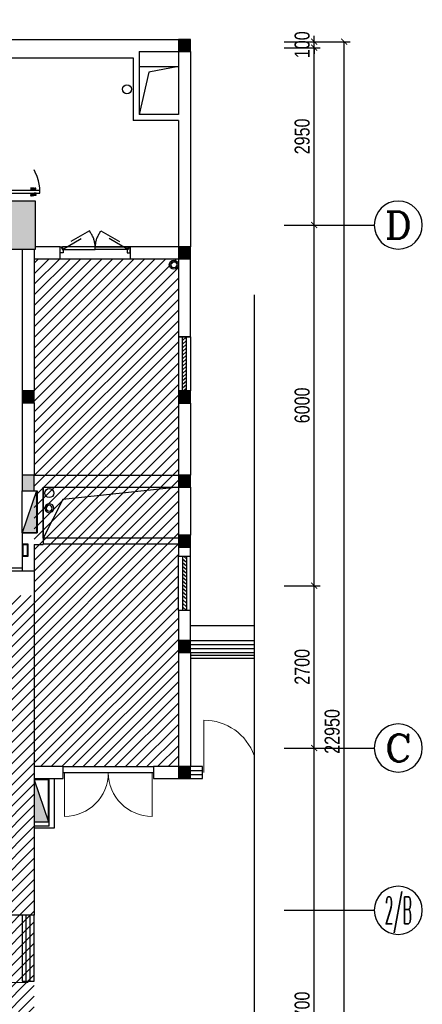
# Model space of a CAD drawing. Header units: millimetres. Extents: x -539149 to -534375, y 505028 to 505469.
# Tile 133 of 135: x -534572 to -534505, y 505205 to 505369. Entities that reach past the tile are written whole.
import ezdxf
from ezdxf.enums import TextEntityAlignment as Align

# ---------------------------------------------------------------- set-up
doc = ezdxf.new("R2010")
doc.units = ezdxf.units.MM
doc.header["$LTSCALE"] = 10
doc.linetypes.add('ACAD_ISO03W100', pattern=[30, 12, -18])
doc.layers.get('Defpoints').update_dxf_attribs({"color": 8})
for name, color, linetype in [('-排水立管', 41, 'Continuous'), ('-消火栓', 242, 'Continuous'), ('-给水立管', 221, 'Continuous'), ('-雨水立管', 113, 'Continuous'), ('1-风洞', 21, 'Continuous'), ('A-建筑-原墙体', 2, 'Continuous'), ('A-建筑-柱子、剪力墙', 251, 'Continuous'), ('A-建筑-楼梯', 9, 'Continuous'), ('A-建筑-窗户', 4, 'Continuous'), ('A-建筑-轴号', 3, 'Continuous'), ('AXIS_TEXT', 50, 'Continuous'), ('B-平面-到顶装饰造型线', 6, 'Continuous'), ('B-平面-完成面造型线', 6, 'Continuous'), ('B-平面-尺寸', 8, 'Continuous'), ('B-平面-门', 4, 'Continuous'), ('B-平面-门洞线', 8, 'Continuous'), ('E-填充', 251, 'Continuous'), ('LVTRY', 8, 'Continuous'), ('Q-立面-填充', 251, 'Continuous'), ('WINDOW', 12, 'Continuous'), ('wm', 7, 'Continuous'), ('水管', 8, 'Continuous'), ('防护栏杆', 3, 'Continuous')]:
    doc.layers.add(name, color=color, linetype=linetype)
doc.styles.add('_TCH_AXIS', font='COMPLEX', dxfattribs={"bigfont": 'GBCBIG'})
doc.styles.add('CCD_DIM', font='txt', dxfattribs={"width": 0.8})
doc.styles.add('COMPLEX', font='COMPLEX')
doc.dimstyles.new('1-1', dxfattribs={"dimscale": 0, "dimtxt": 2.5, "dimasz": 1, "dimexe": 1, "dimexo": 1, "dimgap": 0.75, "dimtad": 1, "dimdec": 0, "dimrnd": 0.005, "dimzin": 0, "dimdsep": 46, "dimtxsty": 'CCD_DIM', "dimblk": 'ARCHTICK', "dimcen": 0.13, "dimclrd": 44, "dimclre": 44, "dimclrt": 50, "dimadec": 0, "dimazin": 0, "dimtfac": 1, "dimtdec": 0, "dimtix": 1, "dimtmove": 2, "dimatfit": 3, "dimldrblk": 'HBA_Leader_Dot', "dimfxl": 5, "dimfxlon": 1, "dimtvp": 1, "dimtolj": 1, "dimtzin": 0, "dimarcsym": 0})

# ---------------------------------------------------------------- blocks, each defined once
blk = doc.blocks.new('YL')
at = {"layer": '水管'}
for radius in [75, 50]:
    blk.add_circle((0, 0), radius, dxfattribs=at)
blk = doc.blocks.new('WL')
at = {"layer": '-排水立管'}
for radius in [75, 50]:
    blk.add_circle((0, 0), radius, dxfattribs=at)
blk = doc.blocks.new('$TwtSys$00000434')
for p, q in [((-0.5, 0.5), (-0.5, -0.5)), ((-0.5, -0.5), (0.5, 0.5)), ((0.5, 0.5), (-0.5, 0.5)), ((0.5, -0.5), (0.5, 0.5)), ((-0.5, -0.5), (0.5, -0.5))]:
    blk.add_line(p, q)
blk.add_solid([(0.5, -0.5), (0.5, 0.5), (-0.5, -0.5)])
blk = doc.blocks.new('_ArchTick')
at = {"color": 0, "linetype": 'ByBlock', "const_width": 0.15}
blk.add_lwpolyline([(-0.5, -0.5), (0.5, 0.5)], dxfattribs=at)
blk = doc.blocks.new('HBA_Leader_Dot')
at = {"color": 0, "linetype": 'ByBlock'}
blk.add_line((-5, 0), (-10, 0), dxfattribs=at)
at = {"color": 0, "linetype": 'ByBlock', "const_width": 5}
blk.add_lwpolyline([(-2.5, 0, 1), (2.5, 0, 1)], format="xyb", close=True, dxfattribs=at)
blk = doc.blocks.new('*D518')
at = {"layer": 'B-平面-尺寸', "color": 44, "lineweight": -2, "ltscale": 0.01, "transparency": 16777216}
for p, q in [((-534522.75, 505365.2), (-534522.75, 505366.2)), ((-534527.75, 505365.2), (-534521.75, 505365.2)), ((-534527.75, 505364.2), (-534521.75, 505364.2)), ((-534522.75, 505364.2), (-534522.75, 505365.2)), ((-534522.75, 505364.2), (-534522.75, 505363.2))]:
    blk.add_line(p, q, dxfattribs=at)
at = {"layer": 'Defpoints', "color": 0, "ltscale": 0.01, "transparency": 16777216}
for p in [(-534532.75, 505365.2), (-534532.75, 505364.2), (-534522.75, 505365.2)]:
    blk.add_point(p, dxfattribs=at)
at = {"layer": 'B-平面-尺寸', "color": 44, "lineweight": -2, "ltscale": 0.01, "transparency": 16777216}
for p, rotation in [((-534522.75, 505365.2), 270), ((-534522.75, 505364.2), 90)]:
    blk.add_blockref('_ArchTick', p, dxfattribs=dict(at, rotation=rotation))
at = {"layer": 'B-平面-尺寸', "color": 50, "ltscale": 0.01, "transparency": 16777216, "insert": (-534524.75, 505364.7), "char_height": 2.5, "attachment_point": 5, "rotation": 90, "style": 'CCD_DIM'}
blk.add_mtext('\\A1;100', dxfattribs=at)
blk = doc.blocks.new('sdtst')
at = {"layer": 'B-平面-门', "color": 8}
for p, q in [((862, -131), (873, -131)), ((987, -131), (976, -131)), ((862, -214), (862, -198)), ((873, -214), (862, -214)), ((873, -214), (873, -198)), ((885, -198), (885, -214)), ((890, -198), (886, -198)), ((890, -214), (886, -214)), ((890, -197), (890, -215)), ((892, -196), (891, -196)), ((891, -216), (892, -216)), ((893, -190), (893, -222)), ((895, -188), (902, -188)), ((902, -224), (895, -224)), ((902, -224), (902, -188)), ((954, -188), (947, -188)), ((947, -224), (947, -188)), ((947, -224), (954, -224)), ((956, -190), (956, -222)), ((958, -196), (958, -196)), ((958, -216), (958, -216)), ((959, -197), (959, -215)), ((959, -198), (964, -198)), ((959, -214), (964, -214)), ((964, -198), (964, -214)), ((976, -214), (976, -198)), ((976, -214), (987, -214)), ((987, -214), (987, -198))]:
    blk.add_line(p, q, dxfattribs=at)
for points in [[(862, -133, 0.28759), (860, -137, -0.060586), (861, -144, 0.212877), (862, -145)], [(873, -133, -0.28759), (875, -137, 0.060586), (874, -144, -0.212877), (874, -145)], [(976, -133, 0.28759), (974, -137, -0.060586), (975, -144, 0.212877), (976, -145)], [(987, -133, -0.28759), (989, -137, 0.060586), (988, -144, -0.212877), (988, -145)], [(885, -198, -0.34884), (884, -200), (873, -200)], [(885, -213, 0.311671), (884, -211), (873, -211)], [(964, -198, 0.34884), (966, -200), (976, -200)], [(964, -213, -0.311671), (966, -211), (976, -211)]]:
    blk.add_lwpolyline(points, format="xyb", dxfattribs=at)
for centre, radius, start, end in [((1143, -153), 282, 175.4225, 185.8484), ((592, -153), 282, 354.1516, 4.5775), ((1257, -153), 282, 175.4225, 185.8484), ((706, -153), 282, 354.1516, 4.5775), ((846, -189), 17.8, 331.9616, 23.8225), ((809, -188), 54.2, 349.8433, 6.2557), ((889, -189), 17.8, 156.1775, 208.0384), ((926, -188), 54.2, 173.7443, 190.1567), ((220, -162), 654, 356.8799, 356.8872), ((886, -198), 0.201, 90, 180), ((886, -214), 0.201, 180, 270), ((891, -197), 1.01, 90, 180), ((891, -215), 1.01, 180, 270), ((892, -194), 1.61, 270, 0), ((892, -217), 1.61, 0, 90), ((895, -190), 2.01, 90, 180), ((895, -222), 2.01, 180, 270), ((954, -190), 2.01, 0, 90), ((954, -222), 2.01, 270, 0), ((958, -194), 1.61, 180, 270), ((958, -217), 1.61, 90, 180), ((958, -197), 1.01, 0, 90), ((958, -215), 1.01, 270, 0), ((964, -198), 0.201, 0, 90), ((964, -214), 0.201, 270, 0), ((923, -188), 54.2, 349.8433, 6.2557), ((961, -189), 17.8, 331.9616, 23.8225), ((1630, -162), 654, 183.1128, 183.1201), ((1003, -189), 17.8, 156.1775, 208.0384), ((1041, -188), 54.2, 173.7443, 190.1567)]:
    blk.add_arc(centre, radius, start, end, dxfattribs=at)
blk = doc.blocks.new('*E520')
at = {"layer": 'B-平面-到顶装饰造型线', "color": 6}
for points in [[(0, 36), (-45, 36), (-45, 41), (-50, 41), (-50, 51), (-40, 51), (-40, 151), (-50, 151), (-50, 161), (-45, 161), (-45, 166), (10, 166), (10, 81), (0, 81)], [(820, 36), (865, 36), (865, 41), (870, 41), (870, 51), (860, 51), (860, 151), (870, 151), (870, 161), (865, 161), (865, 166), (810, 166), (810, 81), (820, 81)]]:
    blk.add_lwpolyline(points, close=True, dxfattribs=at)
at = {"layer": 'B-平面-门', "color": 4}
blk.add_lwpolyline([(0, -784), (45, -784), (45, 36), (0, 36)], close=True, dxfattribs=at)
at = {"layer": 'B-平面-门', "color": 8, "linetype": 'ACAD_ISO03W100', "ltscale": 3}
blk.add_arc((1, 33), 819, 273.0785, 0.1536, dxfattribs=at)
at = {"layer": 'B-平面-门洞线', "color": 8}
for p, q in [((10, 166), (810, 166)), ((0, 36), (820, 36))]:
    blk.add_line(p, q, dxfattribs=at)
at = {"layer": 'B-平面-门'}
blk.add_blockref('sdtst', (-902, -500), dxfattribs=at)
blk = doc.blocks.new('_FZH')
at = {"layer": 'A-建筑-原墙体'}
blk.add_lwpolyline([(-0.5, -0.5), (0.5, -0.5), (0.5, 0.5), (-0.5, 0.5)], close=True, dxfattribs=at)
at = {"layer": 'A-建筑-柱子、剪力墙'}
blk.add_solid([(-0.5, -0.5), (0.5, -0.5), (-0.5, 0.5), (0.5, 0.5)], dxfattribs=at)
blk = doc.blocks.new('_AXISO')
blk.add_circle((0, 0), 0.5)
at = {"layer": 'AXIS_TEXT', "style": 'COMPLEX', "width": 1.041667}
blk.add_attdef('A', text='', height=0.56, dxfattribs=at).set_placement((-0.25, -0.28), (0.25, -0.28), align=Align.FIT)

msp = doc.modelspace()

# ---------------------------------------------------------------- hatches: boundary and pattern name
at = {"layer": 'E-填充', "ltscale": 0.01}
for points in [[(-534545.373, 505365.599), (-534545.373, 505363.599), (-534543.373, 505363.599), (-534543.373, 505365.599)], [(-534545.373, 505331.099), (-534545.373, 505329.099), (-534543.373, 505329.099), (-534543.373, 505331.099)], [(-534571.373, 505307.103), (-534571.373, 505305.103), (-534569.373, 505305.103), (-534569.373, 505307.103)], [(-534545.373, 505307.097), (-534545.373, 505305.097), (-534543.373, 505305.097), (-534543.373, 505307.097)], [(-534571.373, 505293.099), (-534571.373, 505290.499), (-534569.373, 505290.499), (-534569.373, 505293.099)], [(-534545.373, 505293.099), (-534545.373, 505291.099), (-534543.373, 505291.099), (-534543.373, 505293.099)], [(-534545.373, 505283.099), (-534545.373, 505281.099), (-534543.373, 505281.099), (-534543.373, 505283.099)], [(-534545.373, 505265.599), (-534545.373, 505263.599), (-534543.373, 505263.599), (-534543.373, 505265.599)], [(-534545.373, 505244.599), (-534545.373, 505242.599), (-534543.373, 505242.599), (-534543.373, 505244.599)]]:
    msp.add_hatch(color=256, dxfattribs=at).paths.add_polyline_path(points)
at = {"layer": 'Q-立面-填充', "ltscale": 0.005}
h = msp.add_hatch(dxfattribs=at)
h.set_pattern_fill('ANSI31', color=256, scale=1000, style=0)
h.set_pattern_definition([(45, (-534659.0732, 505160.8987), (-0.8838835, 0.8838835), [])])
h.paths.add_polyline_path([(-534659.073, 505160.899), (-534659.073, 505273.099), (-534569.373, 505273.099), (-534569.373, 505329.099), (-534545.373, 505329.099), (-534545.373, 505244.599), (-534569.373, 505244.599), (-534569.373, 505160.899)])

# ---------------------------------------------------------------- linework, layer by layer
at = {"layer": '-给水立管', "ltscale": 0.01}
msp.add_circle((-534566.873, 505290.099, 0.069), 0.75, dxfattribs=at)
at = {"ltscale": 0.01}
for p, q in [((-534551.873, 505361.099, 0.069), (-534545.373, 505361.099, 0.069)), ((-534545.373, 505361.099, 0.069), (-534550.273, 505360.123, 0.069)), ((-534550.273, 505360.123, 0.069), (-534551.873, 505353.099, 0.069))]:
    msp.add_line(p, q, dxfattribs=at)
at = {"color": 0, "ltscale": 0.01, "extrusion": (0, 0, -1)}
for p, q in [((-534543.373, 505316.097, 0.069), (-534545.373, 505316.097, 0.069)), ((-534545.373, 505316.097, 0.069), (-534545.373, 505307.097, 0.069)), ((-534544.707, 505307.097, 0.069), (-534544.707, 505316.097, 0.069)), ((-534544.04, 505316.097, 0.069), (-534544.707, 505315.52, 0.069)), ((-534544.04, 505315.485, 0.069), (-534544.707, 505314.908, 0.069)), ((-534544.04, 505307.097, 0.069), (-534544.04, 505316.097, 0.069)), ((-534543.373, 505316.097, 0.069), (-534543.373, 505307.097, 0.069)), ((-534544.04, 505314.873, 0.069), (-534544.707, 505314.297, 0.069)), ((-534544.04, 505314.262, 0.069), (-534544.707, 505313.685, 0.069)), ((-534544.04, 505313.65, 0.069), (-534544.707, 505313.073, 0.069)), ((-534544.04, 505313.038, 0.069), (-534544.707, 505312.461, 0.069)), ((-534544.04, 505312.426, 0.069), (-534544.707, 505311.849, 0.069)), ((-534544.04, 505311.814, 0.069), (-534544.707, 505311.237, 0.069)), ((-534544.04, 505311.202, 0.069), (-534544.707, 505310.625, 0.069)), ((-534544.04, 505310.59, 0.069), (-534544.707, 505310.013, 0.069)), ((-534544.04, 505309.978, 0.069), (-534544.707, 505309.401, 0.069)), ((-534544.04, 505309.366, 0.069), (-534544.707, 505308.789, 0.069)), ((-534544.04, 505308.754, 0.069), (-534544.707, 505308.177, 0.069)), ((-534545.373, 505307.097, 0.069), (-534543.373, 505307.097, 0.069)), ((-534544.04, 505308.142, 0.069), (-534544.707, 505307.565, 0.069)), ((-534544.04, 505307.53, 0.069), (-534544.54, 505307.097, 0.069))]:
    msp.add_line(p, q, dxfattribs=at)
at = {"color": 0, "ltscale": 0.01}
for p, q in [((-534545.373, 505279.599, 0.069), (-534543.373, 505279.599, 0.069)), ((-534545.373, 505270.599, 0.069), (-534545.373, 505279.599, 0.069)), ((-534544.707, 505279.599, 0.069), (-534544.707, 505270.599, 0.069)), ((-534544.04, 505278.554, 0.069), (-534544.707, 505279.131, 0.069)), ((-534544.04, 505279.166, 0.069), (-534544.54, 505279.599, 0.069)), ((-534544.04, 505279.599, 0.069), (-534544.04, 505270.599, 0.069)), ((-534543.373, 505270.599, 0.069), (-534543.373, 505279.599, 0.069)), ((-534544.04, 505277.942, 0.069), (-534544.707, 505278.519, 0.069)), ((-534544.04, 505277.33, 0.069), (-534544.707, 505277.907, 0.069)), ((-534544.04, 505276.718, 0.069), (-534544.707, 505277.295, 0.069)), ((-534544.04, 505276.106, 0.069), (-534544.707, 505276.683, 0.069)), ((-534544.04, 505275.494, 0.069), (-534544.707, 505276.071, 0.069)), ((-534544.04, 505274.882, 0.069), (-534544.707, 505275.459, 0.069)), ((-534544.04, 505274.27, 0.069), (-534544.707, 505274.847, 0.069)), ((-534544.04, 505273.658, 0.069), (-534544.707, 505274.235, 0.069)), ((-534544.04, 505273.046, 0.069), (-534544.707, 505273.623, 0.069)), ((-534544.04, 505272.434, 0.069), (-534544.707, 505273.011, 0.069)), ((-534544.04, 505271.822, 0.069), (-534544.707, 505272.399, 0.069)), ((-534544.04, 505271.211, 0.069), (-534544.707, 505271.787, 0.069)), ((-534544.04, 505270.599, 0.069), (-534544.707, 505271.176, 0.069)), ((-534543.373, 505270.599, 0.069), (-534545.373, 505270.599, 0.069))]:
    msp.add_line(p, q, dxfattribs=at)
at = {"color": 1, "ltscale": 0.01, "elevation": 0.069}
msp.add_lwpolyline([(-534532.751, 505323.106), (-534532.751, 505195.586), (-534528.383, 505192.509), (-534537.488, 505192.509), (-534532.751, 505189.87), (-534532.751, 505128.831)], dxfattribs=at)
at = {"layer": '1-风洞', "ltscale": 0.01}
for p, q in [((-534545.373, 505291.099, 0.069), (-534564.58, 505289.06, 0.069)), ((-534564.58, 505289.06, 0.069), (-534567.873, 505282.599, 0.069))]:
    msp.add_line(p, q, dxfattribs=at)
at = {"layer": '1-风洞', "ltscale": 0.01, "elevation": 0.069}
msp.add_lwpolyline([(-534567.873, 505291.099), (-534545.373, 505291.099), (-534545.373, 505282.599), (-534567.873, 505282.599)], close=True, dxfattribs=at)
at = {"layer": 'A-建筑-原墙体', "ltscale": 0.01}
for p, q in [((-534575.773, 505365.599, 0.069), (-534552.273, 505365.599, 0.069)), ((-534552.273, 505365.599, 0.069), (-534545.373, 505365.599, 0.069)), ((-534545.373, 505365.599, 0.069), (-534545.373, 505363.599, 0.069)), ((-534543.373, 505365.599, 0.069), (-534545.373, 505365.599, 0.069)), ((-534543.373, 505363.599, 0.069), (-534543.373, 505365.599, 0.069)), ((-534551.873, 505363.599, 0.069), (-534551.873, 505353.099, 0.069)), ((-534551.873, 505363.599, 0.069), (-534545.373, 505363.599, 0.069)), ((-534545.373, 505363.599, 0.069), (-534545.373, 505353.099, 0.069)), ((-534545.373, 505363.599, 0.069), (-534543.373, 505363.599, 0.069)), ((-534543.373, 505363.599, 0.069), (-534543.373, 505352.599, 0.069)), ((-534575.773, 505362.499, 0.069), (-534552.873, 505362.499, 0.069)), ((-534552.873, 505362.499, 0.069), (-534552.873, 505352.099, 0.069)), ((-534545.373, 505353.099, 0.069), (-534551.873, 505353.099, 0.069)), ((-534545.373, 505352.099, 0.069), (-534552.873, 505352.099, 0.069)), ((-534545.373, 505352.099, 0.069), (-534545.373, 505331.099, 0.069)), ((-534543.373, 505352.599, 0.069), (-534543.373, 505331.099, 0.069)), ((-534571.373, 505330.699, 0.069), (-534571.373, 505307.103, 0.069)), ((-534569.373, 505330.699, 0.069), (-534569.373, 505307.103, 0.069)), ((-534565.073, 505331.099, 0.069), (-534569.173, 505331.099, 0.069)), ((-534565.073, 505329.099, 0.069), (-534565.073, 505331.099, 0.069)), ((-534545.373, 505331.099, 0.069), (-534553.373, 505331.099, 0.069)), ((-534553.373, 505331.099, 0.069), (-534553.373, 505329.099, 0.069)), ((-534545.373, 505331.099, 0.069), (-534545.373, 505329.099, 0.069)), ((-534543.373, 505331.099, 0.069), (-534545.373, 505331.099, 0.069)), ((-534543.373, 505329.099, 0.069), (-534543.373, 505331.099, 0.069)), ((-534569.373, 505329.099, 0.069), (-534565.073, 505329.099, 0.069)), ((-534553.373, 505329.099, 0.069), (-534545.373, 505329.099, 0.069)), ((-534545.373, 505329.099, 0.069), (-534545.373, 505316.097, 0.069)), ((-534545.373, 505329.099, 0.069), (-534543.373, 505329.099, 0.069)), ((-534543.373, 505316.097, 0.069), (-534543.373, 505329.099, 0.069)), ((-534545.373, 505316.097, 0.069), (-534543.373, 505316.097, 0.069)), ((-534571.373, 505307.103, 0.069), (-534571.373, 505305.103, 0.069)), ((-534569.373, 505307.103, 0.069), (-534571.373, 505307.103, 0.069)), ((-534569.373, 505305.103, 0.069), (-534569.373, 505307.103, 0.069)), ((-534545.373, 505307.097, 0.069), (-534545.373, 505305.097, 0.069)), ((-534543.373, 505307.097, 0.069), (-534545.373, 505307.097, 0.069)), ((-534543.373, 505305.097, 0.069), (-534543.373, 505307.097, 0.069)), ((-534571.373, 505305.103, 0.069), (-534569.373, 505305.103, 0.069)), ((-534571.373, 505305.103, 0.069), (-534571.373, 505293.099, 0.069)), ((-534569.373, 505305.103, 0.069), (-534569.373, 505293.099, 0.069)), ((-534545.373, 505305.097, 0.069), (-534543.373, 505305.097, 0.069)), ((-534545.373, 505305.097, 0.069), (-534545.373, 505293.099, 0.069)), ((-534543.373, 505305.097, 0.069), (-534543.373, 505293.099, 0.069)), ((-534571.373, 505293.099, 0.069), (-534571.373, 505290.499, 0.069)), ((-534569.373, 505293.099, 0.069), (-534571.373, 505293.099, 0.069)), ((-534569.373, 505293.099, 0.069), (-534568.373, 505293.099, 0.069)), ((-534569.373, 505290.499, 0.069), (-534569.373, 505293.099, 0.069)), ((-534568.373, 505293.099, 0.069), (-534545.373, 505293.099, 0.069)), ((-534545.373, 505293.099, 0.069), (-534545.373, 505291.099, 0.069)), ((-534543.373, 505293.099, 0.069), (-534545.373, 505293.099, 0.069)), ((-534543.373, 505291.099, 0.069), (-534543.373, 505293.099, 0.069)), ((-534571.373, 505290.499, 0.069), (-534569.373, 505290.499, 0.069)), ((-534569.373, 505290.499, 0.069), (-534568.873, 505290.499, 0.069)), ((-534568.873, 505290.499, 0.069), (-534568.873, 505283.499, 0.069)), ((-534567.873, 505291.099, 0.069), (-534567.873, 505281.573, 0.069)), ((-534567.873, 505291.099, 0.069), (-534545.373, 505291.099, 0.069)), ((-534545.373, 505291.099, 0.069), (-534545.373, 505283.099, 0.069)), ((-534545.373, 505291.099, 0.069), (-534543.373, 505291.099, 0.069)), ((-534543.373, 505291.099, 0.069), (-534543.373, 505283.099, 0.069)), ((-534571.373, 505283.499, 0.069), (-534568.873, 505283.499, 0.069)), ((-534571.373, 505283.499, 0.069), (-534571.373, 505277.099, 0.069)), ((-534545.373, 505283.099, 0.069), (-534545.373, 505281.099, 0.069)), ((-534543.373, 505283.099, 0.069), (-534545.373, 505283.099, 0.069)), ((-534543.373, 505281.099, 0.069), (-534543.373, 505283.099, 0.069)), ((-534569.373, 505281.573, 0.069), (-534567.873, 505281.573, 0.069)), ((-534569.373, 505281.573, 0.069), (-534569.373, 505277.099, 0.069)), ((-534545.373, 505281.099, 0.069), (-534543.373, 505281.099, 0.069)), ((-534545.373, 505281.099, 0.069), (-534545.373, 505279.599, 0.069)), ((-534543.373, 505279.599, 0.069), (-534543.373, 505281.099, 0.069)), ((-534545.373, 505279.599, 0.069), (-534543.373, 505279.599, 0.069)), ((-534569.373, 505277.099, 0.069), (-534591.773, 505277.099, 0.069)), ((-534569.373, 505277.099, 0.069), (-534569.373, 505243.599, 0.069)), ((-534543.373, 505270.599, 0.069), (-534545.373, 505270.599, 0.069)), ((-534545.373, 505270.599, 0.069), (-534545.373, 505265.599, 0.069)), ((-534543.373, 505265.599, 0.069), (-534543.373, 505270.599, 0.069)), ((-534545.373, 505265.599, 0.069), (-534545.373, 505263.599, 0.069)), ((-534543.373, 505265.599, 0.069), (-534545.373, 505265.599, 0.069)), ((-534543.373, 505263.599, 0.069), (-534543.373, 505265.599, 0.069)), ((-534545.373, 505263.599, 0.069), (-534543.373, 505263.599, 0.069)), ((-534545.373, 505263.599, 0.069), (-534545.373, 505244.599, 0.069)), ((-534543.373, 505263.599, 0.069), (-534543.373, 505244.599, 0.069)), ((-534564.529, 505244.599, 0.069), (-534569.373, 505244.599, 0.069)), ((-534564.529, 505242.599, 0.069), (-534564.529, 505244.599, 0.069)), ((-534545.373, 505244.599, 0.069), (-534549.529, 505244.599, 0.069)), ((-534549.529, 505244.599, 0.069), (-534549.529, 505242.599, 0.069)), ((-534545.373, 505244.599, 0.069), (-534545.373, 505242.599, 0.069)), ((-534543.373, 505244.599, 0.069), (-534545.373, 505244.599, 0.069)), ((-534543.373, 505242.599, 0.069), (-534543.373, 505244.599, 0.069)), ((-534569.373, 505243.599, 0.069), (-534569.373, 505219.899, 0.069)), ((-534569.373, 505242.599, 0.069), (-534564.529, 505242.599, 0.069)), ((-534549.529, 505242.599, 0.069), (-534545.373, 505242.599, 0.069)), ((-534545.373, 505242.599, 0.069), (-534543.373, 505242.599, 0.069)), ((-534569.373, 505219.899, 0.069), (-534573.773, 505219.899, 0.069))]:
    msp.add_line(p, q, dxfattribs=at)
msp.add_circle((-534553.923, 505357.299, 0.069), 0.75, dxfattribs=at)
at = {"layer": 'A-建筑-楼梯', "ltscale": 0.01}
msp.add_line((-534564.529, 505243.599, 0.069), (-534549.529, 505243.599, 0.069), dxfattribs=at)
at = {"layer": 'A-建筑-窗户', "ltscale": 0.01}
for p, q in [((-534541.373, 505244.599, 0.069), (-534543.373, 505244.599, 0.069)), ((-534541.373, 505242.599, 0.069), (-534541.373, 505244.599, 0.069)), ((-534543.373, 505243.932, 0.069), (-534541.373, 505243.932, 0.069)), ((-534543.373, 505243.265, 0.069), (-534541.373, 505243.265, 0.069)), ((-534543.373, 505242.599, 0.069), (-534541.373, 505242.599, 0.069)), ((-534571.373, 505219.899, 0.069), (-534571.373, 505208.899, 0.069)), ((-534570.707, 505208.899, 0.069), (-534570.707, 505219.899, 0.069)), ((-534570.04, 505208.899, 0.069), (-534570.04, 505219.899, 0.069)), ((-534569.373, 505208.899, 0.069), (-534569.373, 505219.899, 0.069)), ((-534571.373, 505208.899, 0.069), (-534569.373, 505208.899, 0.069))]:
    msp.add_line(p, q, dxfattribs=at)
at = {"layer": 'A-建筑-轴号', "ltscale": 0.01}
for p, q in [((-534527.751, 505334.699, 0.069), (-534512.751, 505334.699, 0.069)), ((-534527.751, 505247.699, 0.069), (-534512.751, 505247.699, 0.069)), ((-534527.751, 505220.699, 0.069), (-534512.751, 505220.699, 0.069))]:
    msp.add_line(p, q, dxfattribs=at)
at = {"layer": 'B-平面-完成面造型线', "ltscale": 0.01}
msp.add_line((-534571.373, 505277.599, 0.069), (-534616.773, 505277.599, 0.069), dxfattribs=at)
at = {"layer": 'B-平面-完成面造型线', "ltscale": 0.01, "elevation": 0.069}
for points in [[(-534564.673, 505331.099), (-534564.673, 505330.599), (-534564.573, 505330.599), (-534564.573, 505330.099), (-534565.073, 505330.099), (-534565.073, 505331.099), (-534564.673, 505331.099)], [(-534553.773, 505331.099), (-534553.773, 505330.599), (-534553.873, 505330.599), (-534553.873, 505330.099), (-534553.373, 505330.099), (-534553.373, 505331.099), (-534553.773, 505331.099)]]:
    msp.add_lwpolyline(points, dxfattribs=at)
for points in [[(-534571.373, 505281.599), (-534571.373, 505279.599), (-534570.373, 505279.599), (-534570.373, 505281.599)], [(-534571.273, 505281.499), (-534571.273, 505279.699), (-534570.473, 505279.699), (-534570.473, 505281.499)]]:
    msp.add_lwpolyline(points, close=True, dxfattribs=at)
at = {"layer": 'B-平面-门', "lineweight": 13, "ltscale": 0.01, "extrusion": (0, 0, -1)}
for p, q in [((-534541.103, 505243.599, 0.069), (-534541.103, 505252.329, 0.069)), ((-534570.373, 505208.674, 0.069), (-534577.048, 505208.674, 0.069))]:
    msp.add_line(p, q, dxfattribs=at)
at = {"layer": 'B-平面-门', "lineweight": 13, "ltscale": 0.01}
for p, q in [((-534564.304, 505243.599, 0.069), (-534564.304, 505236.324, 0.069)), ((-534549.754, 505243.599, 0.069), (-534549.754, 505236.324, 0.069))]:
    msp.add_line(p, q, dxfattribs=at)
at = {"layer": 'B-平面-门', "color": 8, "linetype": 'ACAD_ISO03W100', "ltscale": 0.03, "elevation": 0.069}
for points in [[(-534560.178, 505333.763), (-534564.898, 505331.038), (-534564.673, 505330.649), (-534559.953, 505333.374)], [(-534558.268, 505333.763), (-534553.548, 505331.038), (-534553.773, 505330.649), (-534558.493, 505333.374)]]:
    msp.add_lwpolyline(points, close=True, dxfattribs=at)
at = {"layer": 'B-平面-门', "ltscale": 0.01, "elevation": 0.069}
for points in [[(-534559.223, 505331.099), (-534564.673, 505331.099), (-534564.673, 505330.649), (-534559.223, 505330.649)], [(-534559.223, 505331.099), (-534553.773, 505331.099), (-534553.773, 505330.649), (-534559.223, 505330.649)]]:
    msp.add_lwpolyline(points, close=True, dxfattribs=at)
at = {"layer": 'B-平面-门', "color": 8, "linetype": 'ACAD_ISO03W100', "ltscale": 0.03}
for centre, start, end in [((-534563.323, 505331.038, 0.069), 0.85361, 34.73447), ((-534555.124, 505331.038, 0.069), 145.26553, 179.14639)]:
    msp.add_arc(centre, 4.1, start, end, dxfattribs=at)
at = {"layer": 'B-平面-门', "lineweight": 13, "ltscale": 0.01, "extrusion": (0, 0, -1)}
for centre, radius, start, end in [((534541.094, 505243.471, -0.069), 8.858, 89.9403, 160.36111), ((534570.282, 505208.182, -0.069), 6.784, 270.76985, 4.15578)]:
    msp.add_arc(centre, radius, start, end, dxfattribs=at)
at = {"layer": 'B-平面-门', "lineweight": 13, "ltscale": 0.01}
for centre, start, end in [((-534564.304, 505243.599, 0.069), 270, 0), ((-534549.754, 505243.599, 0.069), 180, 270)]:
    msp.add_arc(centre, 7.275, start, end, dxfattribs=at)
at = {"layer": 'B-平面-门洞线', "ltscale": 0.01}
for p, q in [((-534553.773, 505331.099, 0.069), (-534564.673, 505331.099, 0.069)), ((-534565.073, 505329.099, 0.069), (-534553.373, 505329.099, 0.069))]:
    msp.add_line(p, q, dxfattribs=at)
at = {"layer": 'LVTRY', "ltscale": 0.01}
for p, q in [((-534566.873, 505234.683, 0.069), (-534566.873, 505242.599, 0.069)), ((-534565.973, 505234.399, 0.069), (-534565.973, 505242.599, 0.069)), ((-534566.873, 505234.683, 0.069), (-534569.373, 505234.683, 0.069)), ((-534569.373, 505234.399, 0.069), (-534565.973, 505234.399, 0.069))]:
    msp.add_line(p, q, dxfattribs=at)
at = {"layer": 'WINDOW', "ltscale": 0.01}
for p, q in [((-534543.373, 505268.099, 0.069), (-534532.751, 505268.099, 0.069)), ((-534543.373, 505265.599, 0.069), (-534532.751, 505265.599, 0.069)), ((-534543.373, 505264.932, 0.069), (-534532.751, 505264.932, 0.069)), ((-534543.373, 505264.265, 0.069), (-534532.751, 505264.265, 0.069)), ((-534543.373, 505263.599, 0.069), (-534532.751, 505263.599, 0.069)), ((-534564.529, 505244.599, 0.069), (-534549.529, 505244.599, 0.069)), ((-534569.373, 505219.899, 0.069), (-534571.373, 505219.899, 0.069))]:
    msp.add_line(p, q, dxfattribs=at)
at = {"layer": 'wm', "ltscale": 0.01}
for p, q in [((-534545.373, 505282.599, 0.069), (-534567.873, 505282.599, 0.069)), ((-534545.373, 505281.599, 0.069), (-534567.873, 505281.599, 0.069))]:
    msp.add_line(p, q, dxfattribs=at)
at = {"layer": '防护栏杆', "ltscale": 0.01}
for p, q in [((-534532.751, 505263.099, 0.069), (-534543.373, 505263.099, 0.069)), ((-534532.751, 505262.599, 0.069), (-534543.373, 505262.599, 0.069))]:
    msp.add_line(p, q, dxfattribs=at)

# ---------------------------------------------------------------- block references
at = {"layer": '-排水立管', "ltscale": 0.01, "xscale": 0.01, "yscale": 0.01, "zscale": 0.01}
msp.add_blockref('WL', (-534546.123, 505328.098, 0.069), dxfattribs=at)
at = {"layer": '-消火栓', "ltscale": 0.01, "yscale": 2.4}
for p, xscale, zscale, rotation in [((-534570.173, 505286.999, 0.069), -7.000000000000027, 7, 89.9999949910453), ((-534568.173, 505238.899, 0.069), 7.000000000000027, 7.000000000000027, 270.0000050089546)]:
    msp.add_blockref('$TwtSys$00000434', p, dxfattribs=dict(at, xscale=xscale, zscale=zscale, rotation=rotation))
at = {"layer": '-雨水立管', "ltscale": 0.01, "xscale": -0.00999975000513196, "yscale": 0.009999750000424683, "zscale": 0.01, "rotation": 304.4282512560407}
msp.add_blockref('YL', (-534566.873, 505287.599, 0.069), dxfattribs=at)
msp.add_blockref('YL', (-534566.873, 505287.599, 0.069), dxfattribs=at)
at = {"ltscale": 0.01, "xscale": 0.01, "yscale": 0.01, "zscale": 0.01, "rotation": 90}
msp.add_blockref('*E520', (-534576.267, 505339.999, 0.069), dxfattribs=at)
at = {"layer": 'A-建筑-原墙体', "ltscale": 0.01, "xscale": 8, "yscale": 8, "zscale": 8}
msp.add_blockref('_FZH', (-534573.173, 505334.699, 0.069), dxfattribs=at)
at = {"layer": 'A-建筑-轴号', "ltscale": 0.01}
ref = msp.add_blockref('_AXISO', (-534508.751, 505334.699, 0.069), dxfattribs=dict(at, xscale=-8, yscale=8, zscale=8))
ref.add_attrib('A', 'D', dxfattribs={"layer": 'AXIS_TEXT', "height": 4.525, "style": '_TCH_AXIS', "width": 1.235294}).set_placement((-534511.014, 505332.436, 0.069), (-534506.488, 505332.436, 0.069), align=Align.FIT)
ref = msp.add_blockref('_AXISO', (-534508.751, 505247.699, 0.069), dxfattribs=dict(at, xscale=-8, yscale=8, zscale=8))
ref.add_attrib('A', 'C', dxfattribs={"layer": 'AXIS_TEXT', "height": 4.525, "style": '_TCH_AXIS', "width": 1.4}).set_placement((-534511.014, 505245.436, 0.069), (-534506.488, 505245.436, 0.069), align=Align.FIT)
ref = msp.add_blockref('_AXISO', (-534508.751, 505220.699, 0.069), dxfattribs=dict(at, xscale=-8, yscale=8, zscale=8))
ref.add_attrib('A', '2/B', dxfattribs={"layer": 'AXIS_TEXT', "height": 4.5255, "style": '_TCH_AXIS', "width": 0.355932}).set_placement((-534511.014, 505218.436, 0.069), (-534506.488, 505218.436, 0.069), align=Align.FIT)

# ---------------------------------------------------------------- dimensions: what is measured, and where the dimension line sits
at = {"layer": 'B-平面-尺寸', "ltscale": 0.01}
for p1, p2, distance in [((-534573.273, 505365.599, 0.069), (-534544.273, 505365.599, 0.069), 10), ((-534532.751, 505135.699, 0.069), (-534532.751, 505365.199, 0.069), -15), ((-534532.751, 505334.699, 0.069), (-534532.751, 505364.199, 0.069), -10), ((-534532.751, 505274.699, 0.069), (-534532.751, 505334.699, 0.069), -10), ((-534532.751, 505247.699, 0.069), (-534532.751, 505274.699, 0.069), -10), ((-534532.751, 505160.699, 0.069), (-534532.751, 505247.699, 0.069), -10)]:
    msp.add_aligned_dim(p1=p1, p2=p2, distance=distance, dimstyle='1-1', override={"dimscale": 1, "dimlfac": 100}, dxfattribs=at).render()
dim = msp.add_aligned_dim(p1=(-534532.751, 505364.199, 0.069), p2=(-534532.751, 505365.199, 0.069), distance=-10, dimstyle='1-1', override={"dimscale": 1, "dimlfac": 100}, dxfattribs=at)
dim.commit()
dim.dimension.update_dxf_attribs({"geometry": '*D518', "text_midpoint": (-534524.751, 505364.699, 0.069)})

doc.saveas('drawing.dxf')
